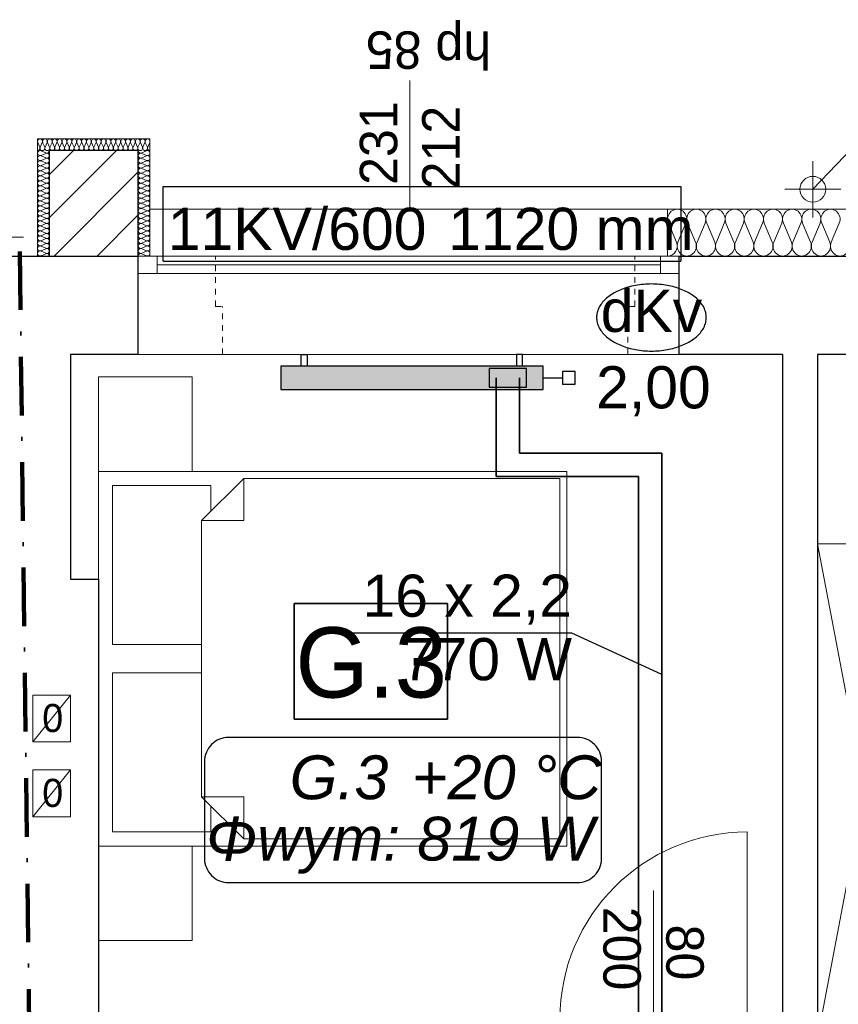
# Model space of a CAD drawing. Extents: x -220425 to -93252, y -20065 to 80294.
# Tile 45 of 103: x -190989 to -187494, y 39449 to 43654. Entities that reach past the tile are written whole.
import ezdxf
from ezdxf.lldxf.tags import DXFTag

# ---------------------------------------------------------------- set-up
doc = ezdxf.new("R2010")
doc.units = 0
doc.header["$MEASUREMENT"] = 0
doc.linetypes.add('Hidden Line', pattern=[50, 25, -25])
doc.linetypes.add('Kreski i kropki', pattern=[450, 250, -100, 0, -100])
for name, color, linetype, lineweight, true_color in [('Arch drzwi_Nr_Pióra__4', 7, 'Continuous', 9, 0x029e21), ('Arch ocieplenie_Nr_Pióra__22', 7, 'Continuous', 9, 0x7f7f7f), ('Arch ocieplenie_Nr_Pióra__24', 7, 'Continuous', 9, 0x029e21), ('Arch okna_Nr_Pióra__4', 7, 'Continuous', 9, 0x029e21), ('Arch wyposazenie_Nr_Pióra__9', 7, 'Continuous', 13, 0x3dad99)]:
    doc.layers.add(name, color=color, linetype=linetype, lineweight=lineweight, true_color=true_color)
for name, color, linetype, lineweight in [('Arch kominy_Nr_Pióra__10', 134, 'Continuous', 18), ('Arch opisy_Nr_Pióra__21', 7, 'Continuous', 9), ('Arch rynny_Nr_Pióra__21', 7, 'Continuous', 9), ('Arch wyburzenia_Nr_Pióra__46', 5, 'Continuous', 13), ('Arch ściany nośne_Nr_Pióra__21', 7, 'Continuous', 9), ('Arch ściany nośne_Nr_Pióra__27', 7, 'Continuous', 30), ('Drzwi ArchiCAD_Nr_Pióra__5', 7, 'Continuous', 13), ('INWENT KONST. DREWNIANA_Nr_Pióra__20', 1, 'Continuous', 100), ('INWENT RURY SPUSTOWE_Nr_Pióra__21', 7, 'Continuous', 9), ('INWENT.ŚCIANY_Nr_Pióra__1', 7, 'Continuous', 25), ('INWENT.ŚCIANY_Nr_Pióra__101', 8, 'Continuous', 13), ('IS_Powrót', 5, 'DASH', 35), ('IS_Zasilanie', 1, 'SOLID', 35), ('Istniejące kominy_Nr_Pióra__5', 7, 'Continuous', 13), ('PODKŁAD', 252, 'Continuous', 35)]:
    doc.layers.add(name, color=color, linetype=linetype, lineweight=lineweight)
for name, color, linetype, true_color in [('IS_Armatura_podłączeniowa_grz._dolnozas.', 7, 'SOLID', 0x000000), ('IS_Armatura_Therm', 7, 'SOLID', 0x000000), ('IS_Grafika', 7, 'SOLID', 0x000000), ('IS_Grzejniki_Plan_rzut', 7, 'SOLID', 0x000000)]:
    doc.layers.add(name, color=color, linetype=linetype, true_color=true_color)
for name, color, linetype in [('IS_Opisy_działek_Therm', 252, 'SOLID'), ('IS_Text_Armatury_Therm', 7, 'Continuous'), ('IS_Text_Konstrukcji', 7, 'Continuous'), ('IS_Text_Odbiornikow_Therm', 7, 'Continuous')]:
    doc.layers.add(name, color=color, linetype=linetype)
doc.styles.add('GENERATED_STYLE_4', font='txt')
doc.styles.add('GENERATED_STYLE_6', font='txt')
doc.styles.get("Standard").update_dxf_attribs({"font": 'txt', "bigfont": 'BIGFONT.SHX'})
tags = doc.linetypes.add('DASH', pattern=[15, 10, -5]).pattern_tags.tags
tags[6:7] = [DXFTag(74, 4), DXFTag(75, 0), DXFTag(340, '0'), DXFTag(46, 0.0), DXFTag(50, 0.0), DXFTag(44, 0.0), DXFTag(45, 0.0)]
tags[4:5] = [DXFTag(74, 4), DXFTag(75, 0), DXFTag(340, '0'), DXFTag(46, 0.0), DXFTag(50, 0.0), DXFTag(44, 0.0), DXFTag(45, 0.0)]
tags = doc.linetypes.add('SOLID', pattern=[10, 10, 0]).pattern_tags.tags
tags[6:7] = [DXFTag(74, 4), DXFTag(75, 0), DXFTag(340, '0'), DXFTag(46, 0.0), DXFTag(50, 0.0), DXFTag(44, 0.0), DXFTag(45, 0.0)]
tags[4:5] = [DXFTag(74, 4), DXFTag(75, 0), DXFTag(340, '0'), DXFTag(46, 0.0), DXFTag(50, 0.0), DXFTag(44, 0.0), DXFTag(45, 0.0)]

# ---------------------------------------------------------------- blocks, each defined once
blk = doc.blocks.new('A$C68B8146D')
at = {"color": 252}
for p, q in [((7435.1, 10682.1), (7435.1, 11176.2)), ((7435.1, 11176.2), (8090.1, 11176.2)), ((8090.1, 11176.2), (8090.1, 10682.1)), ((8090.1, 10682.1), (7435.1, 10682.1))]:
    blk.add_line(p, q, dxfattribs=at)
at = {"layer": 'Arch ocieplenie_Nr_Pióra__22', "color": 252, "linetype": 'Continuous'}
for p, q in [((9033.4, 12800.4), (9067.5, 12719.6)), ((9074.3, 12719.6), (9108.4, 12800.4)), ((9115.3, 12800.4), (9149.3, 12719.6)), ((9156.2, 12719.6), (9190.2, 12800.4)), ((9197.1, 12800.4), (9231.1, 12719.6)), ((9238, 12719.6), (9272, 12800.4)), ((9278.9, 12800.4), (9312.9, 12719.6)), ((9319.8, 12719.6), (9353.8, 12800.4)), ((9360.7, 12800.4), (9394.7, 12719.6)), ((9401.6, 12719.6), (9435.7, 12800.4)), ((9442.5, 12800.4), (9476.6, 12719.6)), ((9483.4, 12719.6), (9517.5, 12800.4)), ((9524.3, 12800.4), (9558.4, 12719.6)), ((9565.3, 12719.6), (9599.3, 12800.4)), ((9606.2, 12800.4), (9640.2, 12719.6)), ((9647.1, 12719.6), (9681.1, 12800.4)), ((9688, 12800.4), (9722, 12719.6)), ((9728.9, 12719.6), (9762.9, 12800.4))]:
    blk.add_line(p, q, dxfattribs=at)
for centre, start_param, end_param in [((9070.9, 12817.5), 4.299595, 8.266775), ((9152.7, 12817.5), 4.299595, 8.266775), ((9234.5, 12817.5), 4.299595, 8.266775), ((9316.4, 12817.5), 4.299595, 8.266775), ((9398.2, 12817.5), 4.299595, 8.266775), ((9480, 12817.5), 4.299595, 8.266775), ((9561.8, 12817.5), 4.299595, 8.266775), ((9643.6, 12817.5), 4.299595, 8.266775), ((9725.5, 12817.5), 4.299595, 8.266775), ((9030, 12702.5), 3.141593, 5.125182), ((9111.8, 12702.5), 1.158004, 5.125183), ((9193.6, 12702.5), 1.158004, 5.125183), ((9275.5, 12702.5), 1.158004, 5.125183), ((9357.3, 12702.5), 1.158004, 5.125183), ((9439.1, 12702.5), 1.158004, 5.125183), ((9520.9, 12702.5), 1.158004, 5.125183), ((9602.7, 12702.5), 1.158004, 5.125183), ((9684.5, 12702.5), 1.158004, 5.125183), ((9766.4, 12702.5), 1.158004, 5.125183)]:
    blk.add_ellipse(centre, major_axis=(0, 42.5), ratio=0.961761, start_param=start_param, end_param=end_param, dxfattribs=at)
at = {"layer": 'Arch ocieplenie_Nr_Pióra__24', "color": 252, "linetype": 'Continuous'}
for p, q in [((6340.9, 13145.1), (6349.6, 13124.9)), ((6351.3, 13124.9), (6360, 13145.1)), ((6361.7, 13145.1), (6370.4, 13124.9)), ((6372.2, 13124.9), (6380.9, 13145.1)), ((6382.6, 13145.1), (6391.3, 13124.9)), ((6393, 13124.9), (6401.7, 13145.1)), ((6403.5, 13145.1), (6412.2, 13124.9)), ((6413.9, 13124.9), (6422.6, 13145.1)), ((6424.4, 13145.1), (6433, 13124.9)), ((6434.8, 13124.9), (6443.5, 13145.1)), ((6445.2, 13145.1), (6453.9, 13124.9)), ((6455.7, 13124.9), (6464.3, 13145.1)), ((6466.1, 13145.1), (6474.8, 13124.9)), ((6476.5, 13124.9), (6485.2, 13145.1)), ((6487, 13145.1), (6495.6, 13124.9)), ((6497.4, 13124.9), (6506.1, 13145.1)), ((6507.8, 13145.1), (6516.5, 13124.9)), ((6518.3, 13124.9), (6526.9, 13145.1)), ((6528.7, 13145.1), (6537.4, 13124.9)), ((6539.1, 13124.9), (6547.8, 13145.1)), ((6549.6, 13145.1), (6558.3, 13124.9)), ((6560, 13124.9), (6568.7, 13145.1)), ((6570.4, 13145.1), (6579.1, 13124.9)), ((6580.9, 13124.9), (6589.6, 13145.1)), ((6591.3, 13145.1), (6600, 13124.9)), ((6601.7, 13124.9), (6610.4, 13145.1)), ((6612.2, 13145.1), (6620.9, 13124.9)), ((6622.6, 13124.9), (6631.3, 13145.1)), ((6633.1, 13145.1), (6641.7, 13124.9)), ((6643.5, 13124.9), (6652.2, 13145.1)), ((6653.9, 13145.1), (6662.6, 13124.9)), ((6664.4, 13124.9), (6673, 13145.1)), ((6674.8, 13145.1), (6683.5, 13124.9)), ((6685.2, 13124.9), (6693.9, 13145.1)), ((6695.7, 13145.1), (6704.3, 13124.9)), ((6706.1, 13124.9), (6714.8, 13145.1)), ((6716.5, 13145.1), (6725.2, 13124.9)), ((6727, 13124.9), (6735.6, 13145.1)), ((6737.4, 13145.1), (6746.1, 13124.9)), ((6747.8, 13124.9), (6756.5, 13145.1)), ((6758.3, 13145.1), (6766.9, 13124.9)), ((6768.7, 13124.9), (6777.4, 13145.1)), ((6779.1, 13145.1), (6787.8, 13124.9)), ((6789.6, 13124.9), (6798.3, 13145.1)), ((6800, 13145.1), (6808.7, 13124.9)), ((6810.4, 13124.9), (6819.1, 13145.1)), ((6375.1, 13100.2), (6354.9, 13109.1)), ((6354.9, 13089.5), (6375.1, 13098.4)), ((6375.1, 13078.8), (6354.9, 13087.7)), ((6784.9, 13100.2), (6805.1, 13109.1)), ((6805.1, 13089.5), (6784.9, 13098.4)), ((6784.9, 13078.8), (6805.1, 13087.7)), ((6354.9, 13068), (6375.1, 13077)), ((6375.1, 13057.3), (6354.9, 13066.2)), ((6354.9, 13046.6), (6375.1, 13055.5)), ((6375.1, 13035.9), (6354.9, 13044.8)), ((6805.1, 13068), (6784.9, 13077)), ((6784.9, 13057.3), (6805.1, 13066.2)), ((6805.1, 13046.6), (6784.9, 13055.5)), ((6784.9, 13035.9), (6805.1, 13044.8)), ((6354.9, 13025.2), (6375.1, 13034.1)), ((6375.1, 13014.5), (6354.9, 13023.4)), ((6354.9, 13003.8), (6375.1, 13012.7)), ((6375.1, 12993), (6354.9, 13002)), ((6805.1, 13025.2), (6784.9, 13034.1)), ((6784.9, 13014.5), (6805.1, 13023.4)), ((6805.1, 13003.8), (6784.9, 13012.7)), ((6784.9, 12993), (6805.1, 13002)), ((6354.9, 12982.3), (6375.1, 12991.2)), ((6375.1, 12971.6), (6354.9, 12980.5)), ((6354.9, 12960.9), (6375.1, 12969.8)), ((6375.1, 12950.2), (6354.9, 12959.1)), ((6805.1, 12982.3), (6784.9, 12991.2)), ((6784.9, 12971.6), (6805.1, 12980.5)), ((6805.1, 12960.9), (6784.9, 12969.8)), ((6784.9, 12950.2), (6805.1, 12959.1)), ((6354.9, 12939.5), (6375.1, 12948.4)), ((6375.1, 12928.8), (6354.9, 12937.7)), ((6354.9, 12918), (6375.1, 12927)), ((6375.1, 12907.3), (6354.9, 12916.2)), ((6805.1, 12939.5), (6784.9, 12948.4)), ((6784.9, 12928.8), (6805.1, 12937.7)), ((6805.1, 12918), (6784.9, 12927)), ((6784.9, 12907.3), (6805.1, 12916.2)), ((6354.9, 12896.6), (6375.1, 12905.5)), ((6375.1, 12885.9), (6354.9, 12894.8)), ((6354.9, 12875.2), (6375.1, 12884.1)), ((6375.1, 12864.5), (6354.9, 12873.4)), ((6805.1, 12896.6), (6784.9, 12905.5)), ((6784.9, 12885.9), (6805.1, 12894.8)), ((6805.1, 12875.2), (6784.9, 12884.1)), ((6784.9, 12864.5), (6805.1, 12873.4)), ((6354.9, 12853.8), (6375.1, 12862.7)), ((6375.1, 12843), (6354.9, 12852)), ((6354.9, 12832.3), (6375.1, 12841.2)), ((6375.1, 12821.6), (6354.9, 12830.5)), ((6805.1, 12853.8), (6784.9, 12862.7)), ((6784.9, 12843), (6805.1, 12852)), ((6805.1, 12832.3), (6784.9, 12841.2)), ((6784.9, 12821.6), (6805.1, 12830.5)), ((6354.9, 12810.9), (6375.1, 12819.8)), ((6375.1, 12800.2), (6354.9, 12809.1)), ((6354.9, 12789.5), (6375.1, 12798.4)), ((6375.1, 12778.8), (6354.9, 12787.7)), ((6805.1, 12810.9), (6784.9, 12819.8)), ((6784.9, 12800.2), (6805.1, 12809.1)), ((6805.1, 12789.5), (6784.9, 12798.4)), ((6784.9, 12778.8), (6805.1, 12787.7)), ((6354.9, 12768), (6375.1, 12777)), ((6375.1, 12757.3), (6354.9, 12766.2)), ((6354.9, 12746.6), (6375.1, 12755.5)), ((6375.1, 12735.9), (6354.9, 12744.8)), ((6805.1, 12768), (6784.9, 12777)), ((6784.9, 12757.3), (6805.1, 12766.2)), ((6805.1, 12746.6), (6784.9, 12755.5)), ((6784.9, 12735.9), (6805.1, 12744.8)), ((6354.9, 12725.2), (6375.1, 12734.1)), ((6375.1, 12714.5), (6354.9, 12723.4)), ((6354.9, 12703.8), (6375.1, 12712.7)), ((6375.1, 12693), (6354.9, 12702)), ((6805.1, 12725.2), (6784.9, 12734.1)), ((6784.9, 12714.5), (6805.1, 12723.4)), ((6805.1, 12703.8), (6784.9, 12712.7)), ((6784.9, 12693), (6805.1, 12702)), ((6354.9, 12682.3), (6375.1, 12691.2)), ((6375.1, 12671.6), (6354.9, 12680.5)), ((6354.9, 12660.9), (6375.1, 12669.8)), ((6805.1, 12682.3), (6784.9, 12691.2)), ((6784.9, 12671.6), (6805.1, 12680.5)), ((6805.1, 12660.9), (6784.9, 12669.8))]:
    blk.add_line(p, q, dxfattribs=at)
for centre, major_axis, ratio, start_param, end_param in [((6350.4, 13149.4), (0, 10.6), 0.981276, 4.299595, 8.266775), ((6340, 13120.6), (0, 10.6), 0.981276, 3.141593, 5.125182), ((6360.9, 13120.6), (0, 10.6), 0.981276, 1.158004, 5.125183), ((6371.3, 13149.4), (0, 10.6), 0.981276, 4.299595, 8.266775), ((6381.7, 13120.6), (0, 10.6), 0.981276, 1.158004, 5.125183), ((6392.2, 13149.4), (0, 10.6), 0.981276, 4.299595, 8.266775), ((6402.6, 13120.6), (0, 10.6), 0.981276, 1.158004, 5.125183), ((6413, 13149.4), (0, 10.6), 0.981276, 4.299595, 8.266775), ((6423.5, 13120.6), (0, 10.6), 0.981276, 1.158004, 5.125183), ((6433.9, 13149.4), (0, 10.6), 0.981276, 4.299595, 8.266775), ((6444.3, 13120.6), (0, 10.6), 0.981276, 1.158004, 5.125183), ((6454.8, 13149.4), (0, 10.6), 0.981276, 4.299595, 8.266775), ((6465.2, 13120.6), (0, 10.6), 0.981276, 1.158004, 5.125183), ((6475.7, 13149.4), (0, 10.6), 0.981276, 4.299595, 8.266775), ((6486.1, 13120.6), (0, 10.6), 0.981276, 1.158004, 5.125183), ((6496.5, 13149.4), (0, 10.6), 0.981276, 4.299595, 8.266775), ((6507, 13120.6), (0, 10.6), 0.981276, 1.158004, 5.125183), ((6517.4, 13149.4), (0, 10.6), 0.981276, 4.299595, 8.266775), ((6527.8, 13120.6), (0, 10.6), 0.981276, 1.158004, 5.125183), ((6538.3, 13149.4), (0, 10.6), 0.981276, 4.299595, 8.266775), ((6548.7, 13120.6), (0, 10.6), 0.981276, 1.158004, 5.125183), ((6559.1, 13149.4), (0, 10.6), 0.981276, 4.299595, 8.266775), ((6569.6, 13120.6), (0, 10.6), 0.981276, 1.158004, 5.125183), ((6580, 13149.4), (0, 10.6), 0.981276, 4.299595, 8.266775), ((6590.4, 13120.6), (0, 10.6), 0.981276, 1.158004, 5.125183), ((6600.9, 13149.4), (0, 10.6), 0.981276, 4.299595, 8.266775), ((6611.3, 13120.6), (0, 10.6), 0.981276, 1.158004, 5.125183), ((6621.7, 13149.4), (0, 10.6), 0.981276, 4.299595, 8.266775), ((6632.2, 13120.6), (0, 10.6), 0.981276, 1.158004, 5.125183), ((6642.6, 13149.4), (0, 10.6), 0.981276, 4.299595, 8.266775), ((6653, 13120.6), (0, 10.6), 0.981276, 1.158004, 5.125183), ((6663.5, 13149.4), (0, 10.6), 0.981276, 4.299595, 8.266775), ((6673.9, 13120.6), (0, 10.6), 0.981276, 1.158004, 5.125183), ((6684.3, 13149.4), (0, 10.6), 0.981276, 4.299595, 8.266775), ((6694.8, 13120.6), (0, 10.6), 0.981276, 1.158004, 5.125183), ((6705.2, 13149.4), (0, 10.6), 0.981276, 4.299595, 8.266775), ((6715.7, 13120.6), (0, 10.6), 0.981276, 1.158004, 5.125183), ((6726.1, 13149.4), (0, 10.6), 0.981276, 4.299595, 8.266775), ((6736.5, 13120.6), (0, 10.6), 0.981276, 1.158004, 5.125183), ((6747, 13149.4), (0, 10.6), 0.981276, 4.299595, 8.266775), ((6757.4, 13120.6), (0, 10.6), 0.981276, 1.158004, 5.125183), ((6767.8, 13149.4), (0, 10.6), 0.981276, 4.299595, 8.266775), ((6778.3, 13120.6), (0, 10.6), 0.981276, 1.158004, 5.125183), ((6788.7, 13149.4), (0, 10.6), 0.981276, 4.299595, 8.266775), ((6799.1, 13120.6), (0, 10.6), 0.981276, 1.158004, 5.125183), ((6809.6, 13149.4), (0, 10.6), 0.981276, 4.299595, 8.266775), ((6820, 13120.6), (0, 10.6), 0.981276, 1.158004, 3.141593), ((6350.6, 13099.3), (0, 10.7), 0.992498, 5.870392, 9.837571), ((6350.6, 13077.9), (0, 10.7), 0.992498, 5.870392, 9.837571), ((6379.4, 13110), (0, 10.7), 0.992498, 2.7288, 4.712389), ((6379.4, 13088.6), (0, 10.7), 0.992498, 2.7288, 6.695979), ((6379.4, 13067.1), (0, 10.7), 0.992498, 2.7288, 6.695979), ((6780.6, 13088.6), (0, 10.7), 0.992498, 5.870392, 9.837571), ((6780.6, 13067.1), (0, 10.7), 0.992498, 5.870392, 9.837571), ((6780.6, 13110), (0, 10.7), 0.992498, 1.570796, 3.554385), ((6809.4, 13099.3), (0, 10.7), 0.992498, 2.728799, 6.695979), ((6809.4, 13077.9), (0, 10.7), 0.992498, 2.728799, 6.695979), ((6350.6, 13056.4), (0, 10.7), 0.992498, 5.870392, 9.837571), ((6350.6, 13035), (0, 10.7), 0.992498, 5.870392, 9.837571), ((6379.4, 13045.7), (0, 10.7), 0.992498, 2.7288, 6.695979), ((6780.6, 13045.7), (0, 10.7), 0.992498, 5.870392, 9.837571), ((6809.4, 13056.4), (0, 10.7), 0.992498, 2.728799, 6.695979), ((6809.4, 13035), (0, 10.7), 0.992498, 2.728799, 6.695979), ((6350.6, 13013.6), (0, 10.7), 0.992498, 5.870392, 9.837571), ((6350.6, 12992.1), (0, 10.7), 0.992498, 5.870392, 9.837571), ((6379.4, 13024.3), (0, 10.7), 0.992498, 2.7288, 6.695979), ((6379.4, 13002.9), (0, 10.7), 0.992498, 2.7288, 6.695979), ((6780.6, 13024.3), (0, 10.7), 0.992498, 5.870392, 9.837571), ((6780.6, 13002.9), (0, 10.7), 0.992498, 5.870392, 9.837571), ((6809.4, 13013.6), (0, 10.7), 0.992498, 2.728799, 6.695979), ((6809.4, 12992.1), (0, 10.7), 0.992498, 2.728799, 6.695979), ((6350.6, 12970.7), (0, 10.7), 0.992498, 5.870392, 9.837571), ((6350.6, 12949.3), (0, 10.7), 0.992498, 5.870392, 9.837571), ((6379.4, 12981.4), (0, 10.7), 0.992498, 2.7288, 6.695979), ((6379.4, 12960), (0, 10.7), 0.992498, 2.7288, 6.695979), ((6780.6, 12981.4), (0, 10.7), 0.992498, 5.870392, 9.837571), ((6780.6, 12960), (0, 10.7), 0.992498, 5.870392, 9.837571), ((6809.4, 12970.7), (0, 10.7), 0.992498, 2.728799, 6.695979), ((6809.4, 12949.3), (0, 10.7), 0.992498, 2.728799, 6.695979), ((6350.6, 12927.9), (0, 10.7), 0.992498, 5.870392, 9.837571), ((6350.6, 12906.4), (0, 10.7), 0.992498, 5.870392, 9.837571), ((6379.4, 12938.6), (0, 10.7), 0.992498, 2.7288, 6.695979), ((6379.4, 12917.1), (0, 10.7), 0.992498, 2.7288, 6.695979), ((6780.6, 12938.6), (0, 10.7), 0.992498, 5.870392, 9.837571), ((6780.6, 12917.1), (0, 10.7), 0.992498, 5.870392, 9.837571), ((6809.4, 12927.9), (0, 10.7), 0.992498, 2.728799, 6.695979), ((6809.4, 12906.4), (0, 10.7), 0.992498, 2.728799, 6.695979), ((6350.6, 12885), (0, 10.7), 0.992498, 5.870392, 9.837571), ((6350.6, 12863.6), (0, 10.7), 0.992498, 5.870392, 9.837571), ((6379.4, 12895.7), (0, 10.7), 0.992498, 2.7288, 6.695979), ((6379.4, 12874.3), (0, 10.7), 0.992498, 2.7288, 6.695979), ((6780.6, 12895.7), (0, 10.7), 0.992498, 5.870392, 9.837571), ((6780.6, 12874.3), (0, 10.7), 0.992498, 5.870392, 9.837571), ((6809.4, 12885), (0, 10.7), 0.992498, 2.728799, 6.695979), ((6809.4, 12863.6), (0, 10.7), 0.992498, 2.728799, 6.695979), ((6350.6, 12842.1), (0, 10.7), 0.992498, 5.870392, 9.837571), ((6350.6, 12820.7), (0, 10.7), 0.992498, 5.870392, 9.837571), ((6379.4, 12852.9), (0, 10.7), 0.992498, 2.7288, 6.695979), ((6379.4, 12831.4), (0, 10.7), 0.992498, 2.7288, 6.695979), ((6780.6, 12852.9), (0, 10.7), 0.992498, 5.870392, 9.837571), ((6780.6, 12831.4), (0, 10.7), 0.992498, 5.870392, 9.837571), ((6809.4, 12842.1), (0, 10.7), 0.992498, 2.728799, 6.695979), ((6809.4, 12820.7), (0, 10.7), 0.992498, 2.728799, 6.695979), ((6350.6, 12799.3), (0, 10.7), 0.992498, 5.870392, 9.837571), ((6350.6, 12777.9), (0, 10.7), 0.992498, 5.870392, 9.837571), ((6379.4, 12810), (0, 10.7), 0.992498, 2.7288, 6.695979), ((6379.4, 12788.6), (0, 10.7), 0.992498, 2.7288, 6.695979), ((6780.6, 12810), (0, 10.7), 0.992498, 5.870392, 9.837571), ((6780.6, 12788.6), (0, 10.7), 0.992498, 5.870392, 9.837571), ((6809.4, 12799.3), (0, 10.7), 0.992498, 2.728799, 6.695979), ((6809.4, 12777.9), (0, 10.7), 0.992498, 2.728799, 6.695979), ((6350.6, 12756.4), (0, 10.7), 0.992498, 5.870392, 9.837571), ((6350.6, 12735), (0, 10.7), 0.992498, 5.870392, 9.837571), ((6379.4, 12767.1), (0, 10.7), 0.992498, 2.7288, 6.695979), ((6379.4, 12745.7), (0, 10.7), 0.992498, 2.7288, 6.695979), ((6780.6, 12767.1), (0, 10.7), 0.992498, 5.870392, 9.837571), ((6780.6, 12745.7), (0, 10.7), 0.992498, 5.870392, 9.837571), ((6809.4, 12756.4), (0, 10.7), 0.992498, 2.728799, 6.695979), ((6809.4, 12735), (0, 10.7), 0.992498, 2.728799, 6.695979), ((6350.6, 12713.6), (0, 10.7), 0.992498, 5.870392, 9.837571), ((6350.6, 12692.1), (0, 10.7), 0.992498, 5.870392, 9.837571), ((6379.4, 12724.3), (0, 10.7), 0.992498, 2.7288, 6.695979), ((6379.4, 12702.9), (0, 10.7), 0.992498, 2.7288, 6.695979), ((6780.6, 12724.3), (0, 10.7), 0.992498, 5.870392, 9.837571), ((6780.6, 12702.9), (0, 10.7), 0.992498, 5.870392, 9.837571), ((6809.4, 12713.6), (0, 10.7), 0.992498, 2.728799, 6.695979), ((6809.4, 12692.1), (0, 10.7), 0.992498, 2.728799, 6.695979), ((6350.6, 12670.7), (0, 10.7), 0.992498, 5.870392, 9.837571), ((6379.4, 12681.4), (0, 10.7), 0.992498, 2.7288, 6.695979), ((6379.4, 12660), (0, 10.7), 0.992498, 4.712389, 6.695979), ((6780.6, 12681.4), (0, 10.7), 0.992498, 5.870392, 9.837571), ((6780.6, 12660), (0, 10.7), 0.992498, 5.870392, 7.853982), ((6809.4, 12670.7), (0, 10.7), 0.992498, 2.728799, 6.695979)]:
    blk.add_ellipse(centre, major_axis=major_axis, ratio=ratio, start_param=start_param, end_param=end_param, dxfattribs=at)
at = {"layer": 'Arch okna_Nr_Pióra__4', "color": 252, "linetype": 'Continuous'}
for p, q in [((7930, 12860), (7930, 13410)), ((6820, 12860), (9030, 12860)), ((6770, 12660), (9080, 12660)), ((6850, 12585), (6850, 12660)), ((9000, 12585), (9000, 12660)), ((6850, 12622.5), (9000, 12622.5)), ((6770, 12585), (9080, 12585)), ((6770, 12240), (9080, 12240)), ((8970, 9400), (8970, 9950))]:
    blk.add_line(p, q, dxfattribs=at)
at = {"layer": 'Arch opisy_Nr_Pióra__21', "color": 252, "linetype": 'Continuous'}
for p, q in [((7435.1, 10682.1), (7435.1, 11176.2)), ((7435.1, 11176.2), (8090.1, 11176.2)), ((8090.1, 11176.2), (8090.1, 10682.1)), ((8090.1, 10682.1), (7435.1, 10682.1))]:
    blk.add_line(p, q, dxfattribs=at)
at = {"layer": 'Arch rynny_Nr_Pióra__21', "color": 252, "linetype": 'Continuous'}
for p, q in [((10305.2, 13631.4), (9650, 12945)), ((9650, 12825), (9650, 13065)), ((9770, 12945), (9530, 12945))]:
    blk.add_line(p, q, dxfattribs=at)
blk.add_circle((9650, 12945), 55, dxfattribs=at)
at = {"layer": 'Arch wyburzenia_Nr_Pióra__46', "color": 252, "linetype": 'Continuous'}
for p, q in [((6340, 13160), (6340, 12660)), ((6820, 13160), (6340, 13160)), ((6820, 12660), (6820, 13160)), ((9030, 12860), (9930, 12860)), ((9030, 12660), (9030, 12860))]:
    blk.add_line(p, q, dxfattribs=at)
at = {"layer": 'Arch wyposazenie_Nr_Pióra__9', "color": 252, "linetype": 'Continuous'}
for p, q in [((6600, 12143.8), (6600, 11740)), ((7000, 12143.8), (6600, 12143.8)), ((7000, 11740), (7000, 12143.8)), ((6600, 11740), (7000, 11740)), ((6600, 11740), (8600, 11740)), ((6600, 11740), (6600, 10140)), ((8600, 11740), (8600, 10140)), ((7040, 11530), (7220, 11710)), ((7220, 11710), (7220, 11530)), ((7220, 11710), (8570, 11710)), ((8570, 11710), (8570, 10940)), ((6660, 11680), (7080, 11680)), ((6660, 11000), (6660, 11680)), ((7080, 11680), (7080, 11570)), ((7080, 11570), (7040, 11530)), ((7040, 11530), (7040, 11000)), ((7040, 10940), (7040, 11530)), ((7040, 11530), (7220, 11530)), ((9670, 9320), (10070, 11430)), ((10070, 9320), (9670, 11430)), ((9670, 11430), (10070, 11430)), ((7040, 11000), (6660, 11000)), ((7040, 10350), (7040, 10940)), ((8570, 10940), (8570, 10170)), ((6660, 10880), (7040, 10880)), ((6660, 10200), (6660, 10880)), ((7040, 10880), (7040, 10350)), ((7040, 10350), (7080, 10310)), ((7220, 10170), (7040, 10350)), ((7040, 10350), (7220, 10350)), ((7220, 10170), (7220, 10350)), ((7080, 10310), (7080, 10200)), ((7080, 10200), (6660, 10200)), ((6600, 9736.2), (6600, 10140)), ((6600, 10140), (7000, 10140)), ((8600, 10140), (6600, 10140)), ((7000, 10140), (7000, 9736.2)), ((8570, 10170), (7220, 10170)), ((7000, 9736.2), (6600, 9736.2))]:
    blk.add_line(p, q, dxfattribs=at)
at = {"layer": 'Arch ściany nośne_Nr_Pióra__21', "color": 252, "linetype": 'Continuous'}
for p, q in [((6390, 13007.1), (6492.9, 13110)), ((6390, 12823.3), (6676.7, 13110)), ((6410.6, 12660), (6770, 13019.4)), ((6594.4, 12660), (6770, 12835.6))]:
    blk.add_line(p, q, dxfattribs=at)
at = {"layer": 'Arch ściany nośne_Nr_Pióra__27', "color": 252, "linetype": 'Continuous'}
for p, q in [((6390, 13110), (6390, 12660)), ((6770, 13110), (6390, 13110)), ((6770, 12660), (6770, 13110)), ((6390, 12660), (6770, 12660))]:
    blk.add_line(p, q, dxfattribs=at)
at = {"layer": 'Drzwi ArchiCAD_Nr_Pióra__5', "color": 252, "linetype": 'Continuous'}
blk.add_line((9370, 9400), (9370, 10200), dxfattribs=at)
blk.add_arc((9370, 9400), 800, 90, 180, dxfattribs=at)
at = {"layer": 'INWENT KONST. DREWNIANA_Nr_Pióra__20', "color": 252, "linetype": 'Kreski i kropki'}
blk.add_line((6263.7, 12679.5), (6340.6, 6357.7), dxfattribs=at)
blk.add_line((6263.7, 12679.5), (6340.6, 6357.7), dxfattribs=at)
at = {"layer": 'INWENT RURY SPUSTOWE_Nr_Pióra__21', "color": 252, "linetype": 'Continuous'}
blk.add_line((6040, 12740), (6280, 12740), dxfattribs=at)
at = {"layer": 'INWENT.ŚCIANY_Nr_Pióra__1', "color": 252, "linetype": 'Continuous'}
for p, q in [((5490, 12660), (6770, 12660)), ((6770, 12240), (6770, 12660)), ((9080, 12660), (9880, 12660)), ((9080, 12240), (9080, 12660)), ((6480, 12240), (6480, 11280)), ((6770, 12240), (6480, 12240)), ((9520, 12240), (9080, 12240)), ((9520, 12240), (9520, 9320)), ((9880, 12240), (9670, 12240)), ((9670, 12240), (9670, 9320)), ((6480, 11280), (6600, 11280)), ((6600, 11280), (6600, 7650))]:
    blk.add_line(p, q, dxfattribs=at)
at = {"layer": 'INWENT.ŚCIANY_Nr_Pióra__101', "color": 252, "linetype": 'Hidden Line'}
for p, q in [((7100, 12660), (6770, 12660)), ((7100, 12445), (7100, 12660)), ((9080, 12660), (8890, 12660)), ((8890, 12445), (8890, 12660)), ((7100, 12445), (7130, 12445)), ((7130, 12240), (7130, 12445)), ((8890, 12445), (8860, 12445)), ((8860, 12240), (8860, 12445)), ((7130, 12240), (6770, 12240)), ((9080, 12240), (8860, 12240))]:
    blk.add_line(p, q, dxfattribs=at)
at = {"layer": 'Istniejące kominy_Nr_Pióra__5', "color": 252, "linetype": 'Continuous'}
for p, q in [((6320, 10585), (6480, 10785)), ((6320, 10585), (6320, 10785)), ((6320, 10785), (6480, 10785)), ((6480, 10585), (6480, 10785)), ((6320, 10585), (6480, 10585)), ((6320, 10265), (6480, 10465)), ((6320, 10265), (6320, 10465)), ((6320, 10465), (6480, 10465)), ((6480, 10265), (6480, 10465)), ((6320, 10265), (6480, 10265))]:
    blk.add_line(p, q, dxfattribs=at)
at = {"layer": 'Arch drzwi_Nr_Pióra__4', "color": 252, "linetype": 'Continuous', "style": 'GENERATED_STYLE_6'}
for s, p in [('200', (8755.5, 9880.7)), ('80', (9024.2, 9804.5))]:
    blk.add_text(s, height=160, rotation=270, dxfattribs=at).set_placement(p)
at = {"layer": 'Arch kominy_Nr_Pióra__10', "color": 252, "linetype": 'Continuous', "style": 'GENERATED_STYLE_6'}
for p in [(6360, 10626.8), (6360, 10306.8)]:
    blk.add_text('0', height=120, dxfattribs=at).set_placement(p)
at = {"layer": 'Arch okna_Nr_Pióra__4', "color": 252, "linetype": 'Continuous', "style": 'GENERATED_STYLE_6'}
for s, rotation, p in [('hp 85', 180, (8276.7, 13619.4)), ('231', 90, (7875.8, 12963.6)), ('212', 90, (8141.8, 12944.5))]:
    blk.add_text(s, height=160, rotation=rotation, dxfattribs=at).set_placement(p)
at = {"layer": 'Arch opisy_Nr_Pióra__21', "color": 252, "linetype": 'Continuous', "style": 'GENERATED_STYLE_4'}
blk.add_text('G.3', height=300, dxfattribs=at).set_placement((7441.2, 10774.1))

msp = doc.modelspace()

# ---------------------------------------------------------------- hatches: boundary and pattern name
at = {"layer": 'IS_Grzejniki_Plan_rzut', "ltscale": 10}
msp.add_hatch(color=1, dxfattribs=at).paths.add_polyline_path([(-188754.4, 42174.8), (-189874.4, 42174.8), (-189874.4, 42074.8), (-188754.4, 42074.8)])

# ---------------------------------------------------------------- linework, layer by layer
at = {"layer": 'IS_Armatura_podłączeniowa_grz._dolnozas.', "ltscale": 10}
for p, q in [((-188824.4, 42164.8), (-188984.4, 42164.8)), ((-188984.4, 42164.8), (-188984.4, 42084.8)), ((-188824.4, 42084.8), (-188824.4, 42164.8)), ((-188824.4, 42164.8), (-188824.4, 42164.8)), ((-188984.4, 42084.8), (-188824.4, 42084.8))]:
    msp.add_line(p, q, dxfattribs=at)
at = {"layer": 'IS_Armatura_Therm', "ltscale": 10}
for p, q in [((-188616.9, 42152.3), (-188671.9, 42152.3)), ((-188671.9, 42152.3), (-188671.9, 42097.3)), ((-188616.9, 42097.3), (-188616.9, 42152.3)), ((-188754.4, 42124.8), (-188671.9, 42124.8)), ((-188671.9, 42097.3), (-188616.9, 42097.3))]:
    msp.add_line(p, q, dxfattribs=at)
at = {"layer": 'IS_Grafika', "ltscale": 10}
for points, knots in [([(-188291.4, 42525.4), (-188302.9, 42525.4), (-188325.6, 42524.4), (-188358.7, 42519.9), (-188389.8, 42512.7), (-188418.6, 42503), (-188444.8, 42491), (-188468, 42477), (-188487.9, 42461), (-188504.1, 42443.4), (-188516.3, 42424.2), (-188523.9, 42403.6), (-188525.6, 42389.3), (-188525.6, 42382.2)], [0, 0, 0, 0, 34.648369, 67.991431, 99.921928, 130.327175, 159.10543, 186.187277, 211.564815, 235.331895, 257.736797, 279.240448, 300.554985, 300.554985, 300.554985, 300.554985]), ([(-188057.2, 42382.2), (-188057.2, 42389.3), (-188058.9, 42403.6), (-188066.5, 42424.2), (-188078.7, 42443.4), (-188094.9, 42461), (-188114.8, 42477), (-188138, 42491), (-188164.2, 42503), (-188193, 42512.7), (-188224.1, 42519.9), (-188257.2, 42524.4), (-188279.9, 42525.4), (-188291.4, 42525.4)], [0, 0, 0, 0, 21.314537, 42.818188, 65.223089, 88.99017, 114.367708, 141.449554, 170.227809, 200.633057, 232.563554, 265.906616, 300.554985, 300.554985, 300.554985, 300.554985]), ([(-188525.6, 42382.2), (-188525.6, 42375.1), (-188523.9, 42360.8), (-188516.3, 42340.2), (-188504.1, 42321), (-188487.9, 42303.4), (-188468, 42287.4), (-188444.8, 42273.4), (-188418.6, 42261.4), (-188389.8, 42251.7), (-188358.7, 42244.5), (-188325.6, 42240), (-188302.9, 42239), (-188291.4, 42239)], [0, 0, 0, 0, 21.314537, 42.818188, 65.223089, 88.99017, 114.367708, 141.449554, 170.227809, 200.633057, 232.563554, 265.906616, 300.554985, 300.554985, 300.554985, 300.554985]), ([(-188291.4, 42239), (-188279.9, 42239), (-188257.2, 42240), (-188224.1, 42244.5), (-188193, 42251.7), (-188164.2, 42261.4), (-188138, 42273.4), (-188114.8, 42287.4), (-188094.9, 42303.4), (-188078.7, 42321), (-188066.5, 42340.2), (-188058.9, 42360.8), (-188057.2, 42375.1), (-188057.2, 42382.2)], [0, 0, 0, 0, 34.648369, 67.991431, 99.921928, 130.327175, 159.10543, 186.187277, 211.564815, 235.331895, 257.736797, 279.240448, 300.554985, 300.554985, 300.554985, 300.554985])]:
    msp.add_open_spline(points, degree=3, knots=knots, dxfattribs=at)
at = {"layer": 'IS_Grzejniki_Plan_rzut', "color": 1, "ltscale": 10}
for p, q in [((-189786.9, 42174.8), (-189786.9, 42224.8)), ((-189786.9, 42224.8), (-189761.9, 42224.8)), ((-189761.9, 42224.8), (-189761.9, 42174.8)), ((-188841.9, 42224.8), (-188866.9, 42224.8)), ((-188866.9, 42224.8), (-188866.9, 42174.8)), ((-188841.9, 42174.8), (-188841.9, 42224.8)), ((-188754.4, 42174.8), (-189874.4, 42174.8)), ((-189874.4, 42174.8), (-189874.4, 42074.8)), ((-188754.4, 42074.8), (-188754.4, 42174.8)), ((-188754.4, 42174.8), (-188754.4, 42174.8)), ((-189874.4, 42074.8), (-188754.4, 42074.8))]:
    msp.add_line(p, q, dxfattribs=at)
at = {"layer": 'IS_Opisy_działek_Therm', "color": 18, "ltscale": 10, "true_color": 0x000000}
for p, q in [((-188630.7, 41034.6), (-189650.7, 41034.6)), ((-188247.1, 40857.5), (-188630.7, 41034.6))]:
    msp.add_line(p, q, dxfattribs=at)
at = {"layer": 'IS_Powrót', "ltscale": 10}
for p, q in [((-188854.4, 41802.9), (-188854.4, 42124.8)), ((-188247.1, 41802.9), (-188854.4, 41802.9)), ((-188247.1, 38614), (-188247.1, 41802.9))]:
    msp.add_line(p, q, dxfattribs=at)
at = {"layer": 'IS_Text_Konstrukcji', "color": 18, "linetype": 'SOLID', "ltscale": 10, "true_color": 0x000000}
msp.add_lwpolyline([(-190096.3, 39968.9), (-188607.9, 39968.9, 0.414214), (-188504.6, 40072.2), (-188504.6, 40485.6, 0.414214), (-188607.9, 40588.9), (-190096.3, 40588.9, 0.414214), (-190199.6, 40485.6), (-190199.6, 40072.2, 0.414214), (-190096.3, 39968.9)], format="xyb", dxfattribs=at)
at = {"layer": 'IS_Text_Odbiornikow_Therm', "color": 18, "linetype": 'SOLID', "ltscale": 10, "true_color": 0x000000}
for p, q in [((-190376.4, 42622.4), (-190376.4, 42942.4)), ((-190376.4, 42942.4), (-188166.4, 42942.4)), ((-188166.4, 42942.4), (-188166.4, 42622.4)), ((-190376.4, 42622.4), (-188166.4, 42622.4))]:
    msp.add_line(p, q, dxfattribs=at)
at = {"layer": 'IS_Zasilanie', "ltscale": 10}
for p, q in [((-188954.4, 41702.9), (-188954.4, 42124.8)), ((-188347.1, 41702.9), (-188954.4, 41702.9)), ((-188347.1, 38714), (-188347.1, 41702.9))]:
    msp.add_line(p, q, dxfattribs=at)

# ---------------------------------------------------------------- block references
at = {"layer": 'PODKŁAD'}
msp.add_blockref('A$C68B8146D', (-197252.4, 29984.9), dxfattribs=at)

# ---------------------------------------------------------------- texts
at = {"layer": 'IS_Grafika', "ltscale": 10, "insert": (-188291.4, 42500.6), "char_height": 180, "attachment_point": 2}
msp.add_mtext('\\fArial|b0|i0;dKv', dxfattribs=at)
at = {"layer": 'IS_Opisy_działek_Therm', "color": 18, "ltscale": 10, "true_color": 0x000000, "char_height": 180}
for s, insert, attachment_point in [('\\fArial|b0|i0;16 x 2,2', (-188630.7, 41070.6), 9), ('\\fArial|b0|i0;770 W', (-188630.7, 41013), 3)]:
    msp.add_mtext(s, dxfattribs=dict(at, insert=insert, attachment_point=attachment_point))
at = {"layer": 'IS_Text_Armatury_Therm', "color": 18, "linetype": 'SOLID', "ltscale": 10, "true_color": 0x000000, "insert": (-188038.4, 41960.8), "char_height": 180, "attachment_point": 9}
msp.add_mtext('\\fArial|b0|i0;2,00  ', dxfattribs=at)
at = {"layer": 'IS_Text_Konstrukcji', "color": 18, "linetype": 'SOLID', "ltscale": 10, "true_color": 0x000000, "char_height": 187.2}
for s, insert, attachment_point in [('\\fArial|b0|i1;G.3', (-189414.6, 40322.1), 9), ('\\fArial|b0|i1;+20 °C', (-189314.6, 40322.1), 7), ('\\fArial|b0|i1;Φwym: 819 W', (-189364.6, 40250.1), 2)]:
    msp.add_mtext(s, dxfattribs=dict(at, insert=insert, attachment_point=attachment_point))
at = {"layer": 'IS_Text_Odbiornikow_Therm', "color": 18, "linetype": 'SOLID', "ltscale": 10, "true_color": 0x000000, "char_height": 180, "attachment_point": 7}
for s, insert in [('\\fArial|b0|i0;11KV/600', (-190356.4, 42668.4)), ('\\fArial|b0|i0;1120 mm', (-189159.3, 42668.4))]:
    msp.add_mtext(s, dxfattribs=dict(at, insert=insert))

doc.saveas('drawing.dxf')
